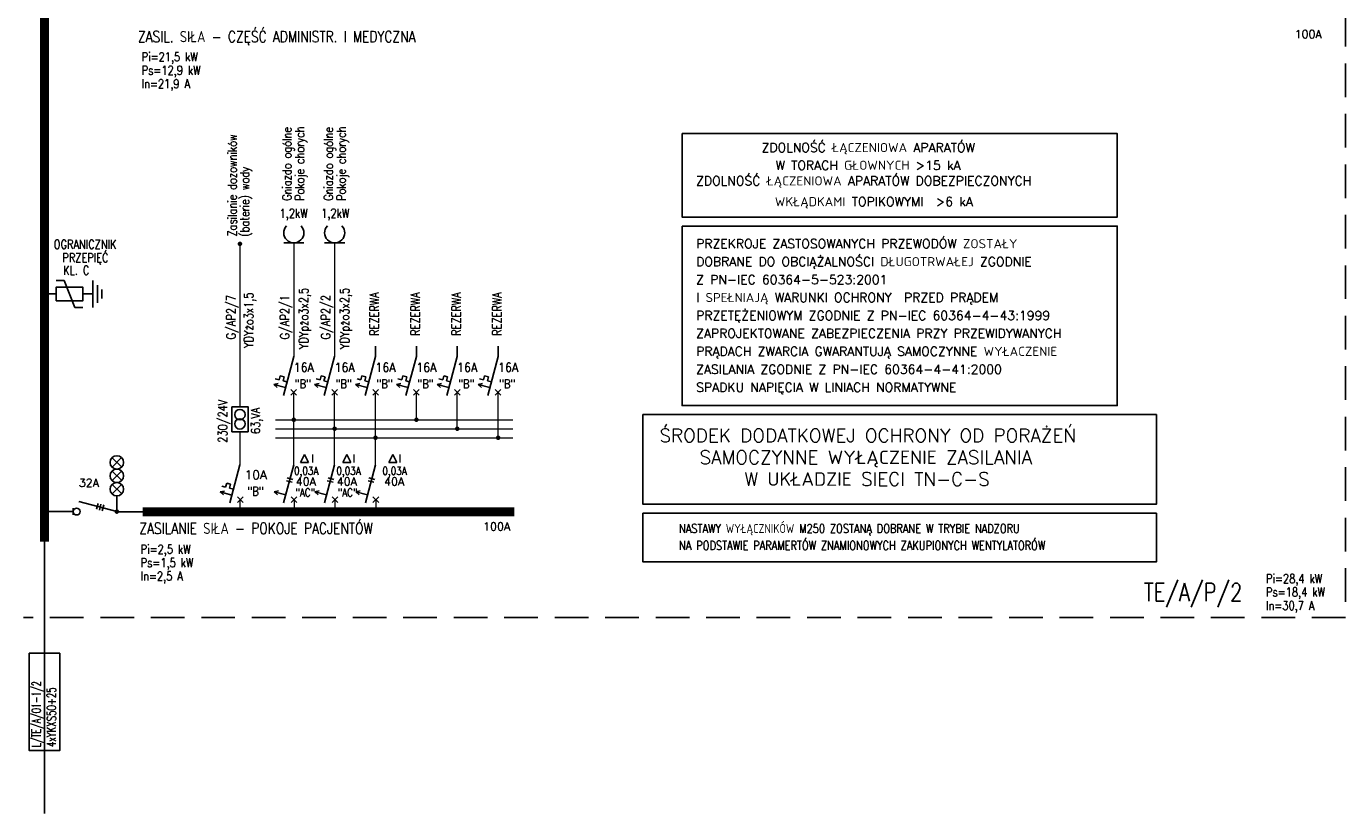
# Model space of a CAD drawing. Header units: inches. Extents: x -145354 to -97635, y 38777 to 78670.
# Tile 220 of 231: x -117766 to -114826, y 58071 to 59825. Entities that reach past the tile are written whole.
import ezdxf

# ---------------------------------------------------------------- set-up
doc = ezdxf.new("R2010")
doc.units = ezdxf.units.IN
doc.header["$MEASUREMENT"] = 0
doc.linetypes.add('HIDDEN', pattern=[0.375, 0.25, -0.125])
doc.linetypes.add('HIDDEN2', pattern=[0.1875, 0.125, -0.0625])
for name, color, linetype in [('E35', 6, 'Continuous'), ('E50', 3, 'Continuous'), ('E_OPIS_MOCE', 6, 'Continuous')]:
    doc.layers.add(name, color=color, linetype=linetype)
doc.styles.add('ROMANS', font='romans', dxfattribs={"width": 0.85})

msp = doc.modelspace()

# ---------------------------------------------------------------- linework, layer by layer
at = {"layer": 'E35', "linetype": 'HIDDEN', "ltscale": 300}
for p, q in [((-114826.08, 61430.24), (-114826.08, 58508)), ((-114826.08, 58508), (-117772.32, 58508))]:
    msp.add_line(p, q, dxfattribs=at)
at = {"layer": 'E35'}
for p, q in [((-117192.56, 59342.74), (-117147.56, 59342.74)), ((-117101.48, 59342.74), (-117056.48, 59342.74)), ((-117699.89, 59258.99), (-117682.1, 59258.99)), ((-117682.1, 59258.99), (-117657.69, 59198.83)), ((-117617.69, 59258.91), (-117617.69, 59198.91)), ((-117607.69, 59248.83), (-117607.69, 59208.83)), ((-117597.69, 59238.83), (-117597.69, 59218.83)), ((-117725.69, 59228.91), (-117699.89, 59228.91)), ((-117639.89, 59228.91), (-117617.69, 59228.91)), ((-117639.89, 59198.83), (-117657.69, 59198.83)), ((-117211.28, 59040.14), (-117202.59, 59037.81)), ((-117202.59, 59037.81), (-117200.26, 59046.5)), ((-117200.26, 59046.5), (-117191.56, 59044.18)), ((-117191.56, 59044.18), (-117193.89, 59035.48)), ((-117193.89, 59035.48), (-117185.2, 59033.15)), ((-117120.2, 59040.14), (-117111.51, 59037.81)), ((-117111.51, 59037.81), (-117109.18, 59046.5)), ((-117109.18, 59046.5), (-117100.48, 59044.18)), ((-117100.48, 59044.18), (-117102.81, 59035.48)), ((-117102.81, 59035.48), (-117094.12, 59033.15)), ((-117029.12, 59040.14), (-117020.42, 59037.81)), ((-117020.42, 59037.81), (-117018.1, 59046.5)), ((-117018.1, 59046.5), (-117009.4, 59044.18)), ((-117009.4, 59044.18), (-117011.73, 59035.48)), ((-117011.73, 59035.48), (-117003.04, 59033.15)), ((-116938.04, 59040.14), (-116929.34, 59037.81)), ((-116929.34, 59037.81), (-116927.01, 59046.5)), ((-116927.01, 59046.5), (-116918.32, 59044.18)), ((-116918.32, 59044.18), (-116920.65, 59035.48)), ((-116920.65, 59035.48), (-116911.96, 59033.15)), ((-116846.96, 59040.14), (-116838.26, 59037.81)), ((-116838.26, 59037.81), (-116835.93, 59046.5)), ((-116835.93, 59046.5), (-116827.24, 59044.18)), ((-116827.24, 59044.18), (-116829.57, 59035.48)), ((-116829.57, 59035.48), (-116820.88, 59033.15)), ((-116755.88, 59040.14), (-116747.18, 59037.81)), ((-116747.18, 59037.81), (-116744.85, 59046.5)), ((-116744.85, 59046.5), (-116736.16, 59044.18)), ((-116736.16, 59044.18), (-116738.49, 59035.48)), ((-116738.49, 59035.48), (-116729.8, 59033.15)), ((-117214.77, 59027.1), (-117204.92, 59029.12)), ((-117214.77, 59027.1), (-117207.25, 59020.42)), ((-117188.69, 59020.11), (-117214.77, 59027.1)), ((-117176.42, 59016.04), (-117163.69, 59003.31)), ((-117176.42, 59003.31), (-117163.69, 59016.04)), ((-117123.69, 59027.1), (-117113.83, 59029.12)), ((-117123.69, 59027.1), (-117116.16, 59020.42)), ((-117097.61, 59020.11), (-117123.69, 59027.1)), ((-117085.34, 59016.04), (-117072.61, 59003.31)), ((-117085.34, 59003.31), (-117072.61, 59016.04)), ((-117032.61, 59027.1), (-117022.75, 59029.12)), ((-117032.61, 59027.1), (-117025.08, 59020.42)), ((-117006.53, 59020.11), (-117032.61, 59027.1)), ((-116994.26, 59016.04), (-116981.53, 59003.31)), ((-116994.26, 59003.31), (-116981.53, 59016.04)), ((-116941.53, 59027.1), (-116931.67, 59029.12)), ((-116941.53, 59027.1), (-116934, 59020.42)), ((-116915.45, 59020.11), (-116941.53, 59027.1)), ((-116903.18, 59016.04), (-116890.45, 59003.31)), ((-116903.18, 59003.31), (-116890.45, 59016.04)), ((-116850.45, 59027.1), (-116840.59, 59029.12)), ((-116850.45, 59027.1), (-116842.92, 59020.42)), ((-116824.37, 59020.11), (-116850.45, 59027.1)), ((-116812.1, 59016.04), (-116799.37, 59003.31)), ((-116812.1, 59003.31), (-116799.37, 59016.04)), ((-116759.37, 59027.1), (-116749.51, 59029.12)), ((-116759.37, 59027.1), (-116751.84, 59020.42)), ((-116733.29, 59020.11), (-116759.37, 59027.1)), ((-116721.02, 59016.04), (-116708.29, 59003.31)), ((-116721.02, 59003.31), (-116708.29, 59016.04)), ((-117575.12, 58863.91), (-117553.6, 58843.05)), ((-117574.96, 58842.89), (-117553.77, 58864.08)), ((-117146.32, 58871.45), (-117155.32, 58853.45)), ((-117137.32, 58853.45), (-117146.32, 58871.45)), ((-117051.95, 58871.45), (-117060.95, 58853.45)), ((-117042.95, 58853.45), (-117051.95, 58871.45)), ((-116949.46, 58871.06), (-116958.46, 58853.06)), ((-116940.46, 58853.06), (-116949.46, 58871.06)), ((-117575.12, 58834.04), (-117553.6, 58813.18)), ((-117574.96, 58813.02), (-117553.77, 58834.21)), ((-117155.32, 58853.45), (-117137.32, 58853.45)), ((-117060.95, 58853.45), (-117042.95, 58853.45)), ((-116958.46, 58853.06), (-116940.46, 58853.06)), ((-117575.12, 58804.17), (-117553.6, 58783.32)), ((-117574.96, 58783.15), (-117553.77, 58804.34)), ((-117330.58, 58800.7), (-117321.89, 58798.37)), ((-117321.89, 58798.37), (-117319.56, 58807.07)), ((-117319.56, 58807.07), (-117310.86, 58804.74)), ((-117310.86, 58804.74), (-117313.19, 58796.04)), ((-117186.53, 58812.61), (-117173.57, 58809.13)), ((-117184.87, 58818.8), (-117171.91, 58815.33)), ((-117095.45, 58812.61), (-117082.49, 58809.13)), ((-117093.79, 58818.8), (-117080.83, 58815.33)), ((-117004.37, 58812.61), (-116991.41, 58809.13)), ((-117002.71, 58818.8), (-116989.75, 58815.33)), ((-117564.36, 58743.79), (-117564.36, 58778.76)), ((-117334.07, 58787.66), (-117324.21, 58789.68)), ((-117334.07, 58787.66), (-117326.54, 58780.99)), ((-117307.99, 58780.68), (-117334.07, 58787.66)), ((-117313.19, 58796.04), (-117304.5, 58793.72)), ((-117295.72, 58776.6), (-117282.99, 58763.87)), ((-117295.72, 58763.87), (-117282.99, 58776.6)), ((-117214.14, 58787.97), (-117204.28, 58789.98)), ((-117214.14, 58787.97), (-117206.61, 58781.29)), ((-117188.06, 58780.98), (-117214.14, 58787.97)), ((-117175.79, 58776.9), (-117163.06, 58764.18)), ((-117175.79, 58764.18), (-117163.06, 58776.9)), ((-117123.06, 58787.97), (-117113.2, 58789.98)), ((-117123.06, 58787.97), (-117115.53, 58781.29)), ((-117096.98, 58780.98), (-117123.06, 58787.97)), ((-117084.71, 58776.9), (-117071.98, 58764.18)), ((-117084.71, 58764.18), (-117071.98, 58776.9)), ((-117031.98, 58787.97), (-117022.12, 58789.98)), ((-117005.9, 58780.98), (-117031.98, 58787.97)), ((-117031.98, 58787.97), (-117024.45, 58781.29)), ((-116993.63, 58776.9), (-116980.9, 58764.18)), ((-116993.63, 58764.18), (-116980.9, 58776.9)), ((-117661.42, 58736.3), (-117661.42, 58751.29)), ((-117606.11, 58761.93), (-117609.58, 58748.96)), ((-117599.91, 58760.27), (-117603.39, 58747.3)), ((-117593.72, 58758.61), (-117597.19, 58745.64))]:
    msp.add_line(p, q, dxfattribs=at)
at = {"layer": 'E35', "color": 3}
for p, q in [((-117170.06, 59089.66), (-117193.35, 59002.73)), ((-117078.98, 59089.66), (-117102.27, 59002.73)), ((-116987.9, 59089.66), (-117011.19, 59002.73)), ((-116896.82, 59089.66), (-116920.11, 59002.73)), ((-116805.74, 59089.66), (-116829.03, 59002.73)), ((-116714.65, 59089.66), (-116737.95, 59002.73)), ((-117289.99, 58847.85), (-117312.65, 58763.29)), ((-117170.06, 58848.15), (-117192.72, 58763.59)), ((-117078.98, 58848.15), (-117101.64, 58763.59)), ((-116987.9, 58848.15), (-117010.56, 58763.59)), ((-117564.36, 58743.79), (-117648.92, 58766.45))]:
    msp.add_line(p, q, dxfattribs=at)
at = {"layer": 'E35', "linetype": 'Continuous', "lineweight": 0}
for p, q in [((-117210.47, 58948.53), (-116681.68, 58948.53)), ((-117210.47, 58928.53), (-116681.68, 58928.53)), ((-117210.47, 58908.53), (-116681.68, 58908.53)), ((-117169.42, 58770.54), (-117169.42, 58743.23)), ((-117078.34, 58770.54), (-117078.34, 58743.23)), ((-116987.26, 58770.54), (-116987.26, 58743.23))]:
    msp.add_line(p, q, dxfattribs=at)
at = {"layer": 'E35'}
msp.add_lwpolyline([(-117699.89, 59213.91), (-117699.89, 59243.91), (-117639.89, 59243.91), (-117639.89, 59213.91)], close=True, dxfattribs=at)
at = {"layer": 'E35', "ltscale": 0.5}
msp.add_lwpolyline([(-117307.94, 58977.63), (-117272.04, 58977.63), (-117272.04, 58921.68), (-117307.94, 58921.68)], close=True, dxfattribs=at)
at = {"layer": 'E35', "linetype": 'Continuous'}
for points in [[(-117759.59, 58428.16), (-117725.69, 58428.16), (-117725.69, 58211.24), (-117759.59, 58211.24)], [(-117725.69, 58428.16), (-117691.78, 58428.16), (-117691.78, 58211.24), (-117725.69, 58211.24)]]:
    msp.add_lwpolyline(points, close=True, dxfattribs=at)
at = {"layer": 'E35', "ltscale": 0.5}
for centre in [(-117289.99, 58959.96), (-117289.99, 58939.35)]:
    msp.add_circle(centre, 11.61, dxfattribs=at)
at = {"layer": 'E35'}
for centre, radius in [((-117564.36, 58853.48), 14.98), ((-117564.36, 58823.61), 14.98), ((-117564.36, 58793.74), 14.98), ((-117653.93, 58743.79), 7.49)]:
    msp.add_circle(centre, radius, dxfattribs=at)
for centre in [(-117170.06, 59365.24), (-117078.98, 59365.24)]:
    msp.add_arc(centre, 22.5, 136.04622, 43.95378, dxfattribs=at)
at = {"layer": 'E50'}
for p, q in [((-117725.69, 61597.2), (-117725.69, 58436.67)), ((-117661.42, 58743.79), (-117725.69, 58743.79)), ((-117228.41, 58743.23), (-117562.27, 58743.23)), ((-117725.69, 58436.67), (-117725.69, 58428.16)), ((-117725.69, 58211.24), (-117725.69, 58070.69))]:
    msp.add_line(p, q, dxfattribs=at)
at = {"layer": 'E50', "linetype": 'Continuous', "lineweight": 0}
for p, q in [((-117289.99, 59340.66), (-117289.99, 58977.63)), ((-117170.06, 59342.74), (-117170.06, 59089.66)), ((-117078.98, 59342.74), (-117078.98, 59089.66)), ((-117170.06, 58948.53), (-117170.06, 59009.67)), ((-117078.98, 58948.53), (-117078.98, 59009.67)), ((-116987.9, 58908.53), (-116987.9, 59009.67)), ((-116896.82, 58948.53), (-116896.82, 59009.67)), ((-116805.74, 58928.53), (-116805.74, 59009.67)), ((-116714.65, 58908.53), (-116714.65, 59009.67)), ((-117170.06, 58848.15), (-117170.06, 58948.82)), ((-117078.98, 58848.15), (-117078.98, 58948.53)), ((-117289.99, 58921.68), (-117289.99, 58847.85)), ((-116987.9, 58848.15), (-116987.9, 58908.82)), ((-117289.36, 58743.23), (-117289.36, 58770.24))]:
    msp.add_line(p, q, dxfattribs=at)
at = {"layer": 'E50', "color": 6}
for p, q in [((-116987.9, 59089.66), (-116987.9, 59112.85)), ((-116896.82, 59089.66), (-116896.82, 59112.85)), ((-116805.74, 59089.66), (-116805.74, 59112.85)), ((-116714.65, 59089.66), (-116714.65, 59112.85))]:
    msp.add_line(p, q, dxfattribs=at)
at = {"layer": 'E50', "ltscale": 60, "const_width": 20}
for points in [[(-117725.69, 59952.48), (-117725.69, 58676.49)], [(-117506.49, 58743.23), (-116678.94, 58743.23)]]:
    msp.add_lwpolyline(points, dxfattribs=at)
at = {"layer": 'E50', "linetype": 'Continuous'}
for points in [[(-116304.82, 59586.49), (-115334.82, 59586.49), (-115334.82, 59400.22), (-116304.82, 59400.22)], [(-116304.82, 59380.22), (-115334.82, 59380.22), (-115334.82, 58980.22), (-116304.82, 58980.22)]]:
    msp.add_lwpolyline(points, close=True, dxfattribs=at)
at = {"layer": 'E50', "linetype": 'Continuous', "const_width": 5}
for points in [[(-117292.49, 59340.66, 1), (-117287.49, 59340.66, 1)], [(-117172.56, 58948.53, 1), (-117167.56, 58948.53, 1)], [(-116899.32, 58948.53, 1), (-116894.32, 58948.53, 1)], [(-117081.48, 58928.53, 1), (-117076.48, 58928.53, 1)], [(-116808.24, 58928.53, 1), (-116803.24, 58928.53, 1)], [(-116990.4, 58908.53, 1), (-116985.4, 58908.53, 1)], [(-116717.15, 58908.53, 1), (-116712.15, 58908.53, 1)]]:
    msp.add_lwpolyline(points, format="xyb", close=True, dxfattribs=at)
at = {"layer": 'E50'}
for points in [[(-116392.03, 58960.22), (-116392.03, 58760.22), (-115247.61, 58760.22), (-115247.61, 58960.22)], [(-116392.03, 58740.22), (-116392.03, 58631.62), (-115247.61, 58631.62), (-115247.61, 58740.22)]]:
    msp.add_lwpolyline(points, close=True, dxfattribs=at)
at = {"layer": 'E50', "const_width": 5}
msp.add_lwpolyline([(-117566.86, 58743.79, 1), (-117561.86, 58743.79, 1)], format="xyb", close=True, dxfattribs=at)

# ---------------------------------------------------------------- texts
at = {"layer": 'E35', "color": 3, "style": 'ROMANS', "width": 0.8}
for s, p in [('ZASIL. SIŁA - CZĘŚĆ ADMINISTR. I MEDYCZNA', (-117517.56, 59790.06)), ('ZASILANIE SIŁA - POKOJE PACJENTÓW', (-117514.35, 58694.01))]:
    msp.add_text(s, height=25, dxfattribs=at).set_placement(p)
at = {"layer": 'E35', "style": 'ROMANS'}
for s, height, p in [('100A', 18, (-114939.6, 59799.13)), ('ZDOLNOŚĆ ŁĄCZENIOWA APARATÓW ', 20.25, (-116127.47, 59545.17)), ('W TORACH GŁOWNYCH >15 kA', 20.25, (-116096.35, 59505.71)), ('ZDOLNOŚĆ ŁĄCZENIOWA APARATÓW DOBEZPIECZONYCH', 20.25, (-116273.37, 59470.88)), ('WKŁĄDKAMI TOPIKOWYMI  >6 kA', 20.25, (-116098.07, 59424.51)), ('PRZEKROJE ZASTOSOWANYCH PRZEWODÓW ZOSTAŁY ', 20.25, (-116273.37, 59330.88)), ('DOBRANE DO OBCIĄŻALNOŚCI DŁUGOTRWAŁEJ ZGODNIE', 20.25, (-116273.37, 59290.88)), ('Z PN-IEC 60364-5-523:2001', 20.25, (-116273.37, 59250.88)), ('I SPEŁNIAJĄ WARUNKI OCHRONY  PRZED PRĄDEM', 20.25, (-116273.37, 59210.88)), ('PRZETĘŻENIOWYM ZGODNIE Z PN-IEC 60364-4-43:1999', 20.25, (-116273.37, 59170.88)), ('ZAPROJEKTOWANE ZABEZPIECZENIA PRZY PRZEWIDYWANYCH', 20.25, (-116273.37, 59130.88)), ('PRĄDACH ZWARCIA GWARANTUJĄ SAMOCZYNNE WYŁACZENIE', 20.25, (-116273.37, 59090.88)), ('ZASILANIA ZGODNIE Z PN-IEC 60364-4-41:2000', 20.25, (-116273.37, 59050.88)), ('SPADKU NAPIĘCIA W LINIACH NORMATYWNE', 20.25, (-116273.37, 59010.88)), ('ŚRODEK DODATKOWEJ OCHRONY OD PORAŻEŃ ', 30, (-116355.14, 58898.51)), ('SAMOCZYNNE WYŁĄCZENIE ZASILANIA', 30, (-116265.81, 58849.94)), ('I', 18, (-117131.29, 58853.45)), ('I', 18, (-117039.47, 58853.45)), ('I', 18, (-116936.97, 58853.06)), ('10A', 20, (-117279.89, 58815.8)), ('W UKŁADZIE SIECI TN-C-S', 30, (-116166.1, 58801.37)), ('32A', 18, (-117649.1, 58799.2)), ('40A', 18, (-117165.68, 58802.18)), ('40A', 18, (-117074.24, 58801.79)), ('40A', 18, (-116968.82, 58801.79)), ('100A', 18, (-116748.13, 58701.72))]:
    msp.add_text(s, height=height, dxfattribs=at).set_placement(p)
at = {"layer": 'E35', "color": 2, "style": 'ROMANS', "width": 0.8}
for s, p in [('Gniazdo ogólne', (-117175.45, 59436.44)), ('Pokoje chorych', (-117146.99, 59436.44)), ('Gniazdo ogólne', (-117082.73, 59436.44)), ('Pokoje chorych', (-117054.27, 59436.44)), ('Zasilanie dozowników', (-117297.3, 59356.92)), ('(baterie) wody', (-117269.57, 59356.92))]:
    msp.add_text(s, height=20, rotation=90, dxfattribs=at).set_placement(p)
at = {"layer": 'E35', "style": 'ROMANS'}
for s, height, width, p in [('1,2kW', 20, 0.8, (-117201.7, 59398.94)), ('1,2kW', 20, 0.8, (-117108.99, 59398.94)), ('16A', 20, 0.9, (-117170.24, 59055.24)), ('16A', 20, 0.9, (-117079.16, 59055.24)), ('16A', 20, 0.9, (-116988.08, 59055.24)), ('16A', 20, 0.9, (-116897, 59055.24)), ('16A', 20, 0.9, (-116805.92, 59055.24)), ('16A', 20, 0.9, (-116714.84, 59055.24)), ('"B"', 20, 0.8, (-117168.2, 59018.65)), ('"B"', 20, 0.8, (-117077.12, 59018.65)), ('"B"', 20, 0.8, (-116986.04, 59018.65)), ('"B"', 20, 0.8, (-116894.96, 59018.65)), ('"B"', 20, 0.8, (-116803.88, 59018.65)), ('"B"', 20, 0.8, (-116712.79, 59018.65)), ('0,03A', 18, 0.8, (-117169.52, 58825.95)), ('0,03A', 18, 0.8, (-117075.16, 58825.95)), ('0,03A', 18, 0.8, (-116972.66, 58825.55)), ('"B"', 20, 0.8, (-117273.55, 58779.21)), ('"AC"', 18, 0.8, (-117166.48, 58777.53)), ('"AC"', 18, 0.8, (-117072.12, 58777.53))]:
    msp.add_text(s, height=height, dxfattribs=dict(at, width=width)).set_placement(p)
at = {"layer": 'E35', "linetype": 'HIDDEN2', "style": 'ROMANS', "width": 0.8}
for s, p in [('OGRANICZNIK', (-117704.94, 59329.47)), ('PRZEPIĘĆ', (-117685.78, 59299.64)), ('KL. C', (-117684.1, 59271.75))]:
    msp.add_text(s, height=20, dxfattribs=at).set_placement(p)
at = {"layer": 'E35', "style": 'ROMANS'}
for s, width, p in [('YDYpżo3x2,5', 0.8, (-117137.96, 59106.2)), ('YDYpżo3x2,5', 0.8, (-117046.87, 59106.2)), ('G/AP2/7', 0.8, (-117299.99, 59127.9)), ('YDYżo3x1,5', 0.8, (-117260.35, 59108.93)), ('G/AP2/1', 0.8, (-117180.06, 59127.9)), ('G/AP2/2', 0.8, (-117088.98, 59127.9)), ('REZERWA', 0.8, (-116980.27, 59135.58)), ('REZERWA', 0.8, (-116889.19, 59135.58)), ('REZERWA', 0.8, (-116798.11, 59135.58)), ('REZERWA', 0.8, (-116707.03, 59135.58)), ('230/24V', 0.8, (-117318.64, 58897.5)), ('63,VA', 0.8, (-117245.38, 58916.91)), ('L/TE/A/01-1/2', 0.65, (-117733.93, 58218.99)), ('4xYKXS50+25', 0.7, (-117700.02, 58218.99))]:
    msp.add_text(s, height=20, rotation=90, dxfattribs=dict(at, width=width)).set_placement(p)
at = {"layer": 'E35', "ltscale": 0.5, "style": 'ROMANS', "width": 0.8}
for s, p in [('NASTAWY WYŁĄCZNIKÓW M250 ZOSTANĄ DOBRANE W TRYBIE NADZORU ', (-116311.47, 58696.17)), ('NA PODSTAWIE PARAMERTÓW ZNAMIONOWYCH ZAKUPIONYCH WENTYLATORÓW', (-116311.46, 58658.35))]:
    msp.add_text(s, height=20, dxfattribs=at).set_placement(p)
at = {"layer": 'E50', "style": 'ROMANS', "width": 0.8}
msp.add_text('TE/A/P/2', height=40, dxfattribs=at).set_placement((-115275.65, 58544.21))
at = {"layer": 'E_OPIS_MOCE', "style": 'ROMANS', "width": 0.8}
for s, p in [('Pi=21,5 kW', (-117509.02, 59747.46)), ('Ps=12,9 kW', (-117509.02, 59717.46)), ('In=21,9 A', (-117509.02, 59687.46)), ('Pi=2,5 kW', (-117511.3, 58650.06)), ('Ps=1,5 kW', (-117511.3, 58620.06)), ('In=2,5 A', (-117511.3, 58590.06)), ('Pi=28,4 kW', (-115003.37, 58584.5)), ('Ps=18,4 kW', (-115003.37, 58554.5)), ('In=30,7 A', (-115003.37, 58524.5))]:
    msp.add_text(s, height=20, dxfattribs=at).set_placement(p)

doc.saveas('drawing.dxf')
